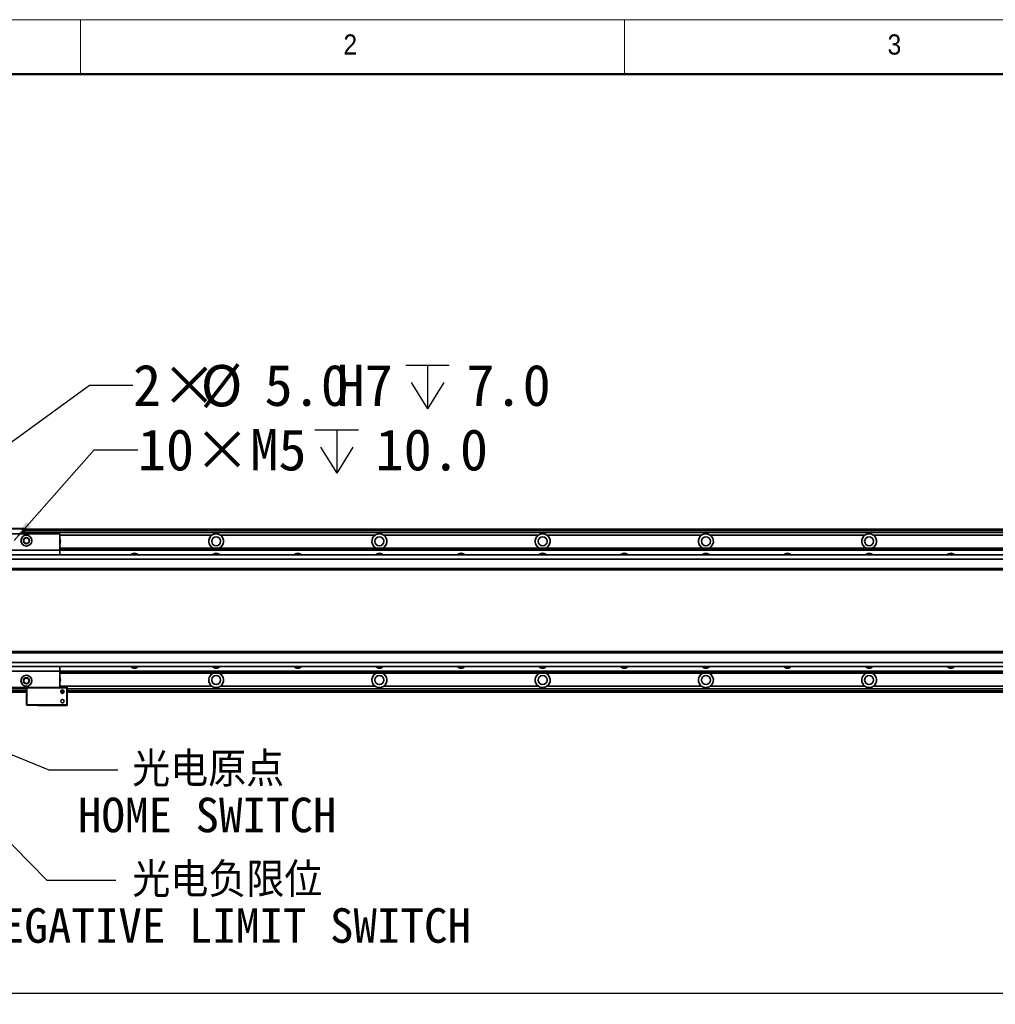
# Model space of a CAD drawing. Header units: millimetres. Extents: x 40 to 3320, y 40 to 2336.
# Tile 4 of 11: x 435 to 1153, y 1612 to 2336. Entities that reach past the tile are written whole.
import ezdxf

# ---------------------------------------------------------------- set-up
doc = ezdxf.new("R2010")
doc.units = ezdxf.units.MM
doc.header["$LTSCALE"] = 8
doc.layers.add('黑色实线', color=7, linetype='Continuous')
doc.styles.add('SLDTEXTSTYLE1', font='Gothic.ttf', dxfattribs={"width": 0.913})
doc.styles.add('SLDTEXTSTYLE8', font='txt')
doc.styles.add('SLDTEXTSTYLE9', font='txt', dxfattribs={"bigfont": 'bigfont'})
doc.dimstyles.new('SLDDIMSTYLE2', dxfattribs={"dimtxt": 0.18, "dimasz": 16, "dimexe": 0, "dimexo": 0.0625, "dimgap": 0, "dimtad": 0, "dimtih": 1, "dimtoh": 1, "dimdec": 0, "dimrnd": 1e-09, "dimzin": 0, "dimdsep": 46, "dimtxsty": 'Standard', "dimsah": 1, "dimcen": 0.09, "dimadec": 0, "dimazin": 0, "dimtfac": 16, "dimtdec": 0, "dimtofl": 0, "dimtmove": 0, "dimatfit": 3, "dimfxl": 0, "dimfrac": 2, "dimtolj": 1, "dimtzin": 0, "dimarcsym": 0})
doc.dimstyles.new('SLDDIMSTYLE3', dxfattribs={"dimtxt": 30.4, "dimasz": 16, "dimexe": 0, "dimexo": 0.0625, "dimgap": 7.6, "dimtad": 0, "dimtih": 1, "dimtoh": 1, "dimdec": 1, "dimrnd": 1e-09, "dimzin": 4, "dimdsep": 46, "dimtxsty": 'SLDTEXTSTYLE8', "dimsah": 1, "dimcen": 0, "dimadec": 0, "dimazin": 1, "dimtfac": 1, "dimtdec": 1, "dimtofl": 0, "dimtmove": 0, "dimatfit": 3, "dimfxl": 0, "dimfrac": 2, "dimtolj": 1, "dimtzin": 12, "dimarcsym": 0})
doc.dimstyles.new('SLDDIMSTYLE4', dxfattribs={"dimtxt": 30.4, "dimasz": 16, "dimexe": 0, "dimexo": 0.0625, "dimgap": 7.6, "dimtad": 0, "dimtih": 1, "dimtoh": 1, "dimdec": 1, "dimrnd": 1e-09, "dimzin": 12, "dimdsep": 46, "dimtxsty": 'SLDTEXTSTYLE8', "dimsah": 1, "dimcen": 0, "dimadec": 0, "dimazin": 3, "dimtfac": 1, "dimtdec": 1, "dimtofl": 0, "dimtmove": 0, "dimatfit": 3, "dimfxl": 0, "dimfrac": 2, "dimtolj": 1, "dimtzin": 12, "dimarcsym": 0})
doc.dimstyles.new('SLDDIMSTYLE5', dxfattribs={"dimtxt": 30.4, "dimasz": 16, "dimexe": 0, "dimexo": 0.0625, "dimgap": 7.6, "dimtad": 2, "dimdec": 1, "dimrnd": 1e-09, "dimzin": 4, "dimdsep": 46, "dimtxsty": 'SLDTEXTSTYLE8', "dimsah": 1, "dimcen": 0.09, "dimadec": 0, "dimazin": 1, "dimtfac": 1, "dimtdec": 1, "dimtofl": 0, "dimtmove": 0, "dimatfit": 3, "dimfxl": 0, "dimfrac": 2, "dimtolj": 1, "dimtzin": 12, "dimarcsym": 0})

# ---------------------------------------------------------------- blocks, each defined once
blk = doc.blocks.new('SW_SYMBOL_HOLE_DEPTH')
at = {"layer": '黑色实线', "color": 0}
for p, q in [((0, 7000), (6400, 7000)), ((3200, 7000), (3200, 600)), ((800, 4440), (3200, 600)), ((5600, 4440), (3200, 600))]:
    blk.add_line(p, q, dxfattribs=at)
blk = doc.blocks.new('_D_18')
at = {"layer": '黑色实线'}
for p, q in [((431.19, 1953.11), (490.17, 2019.75)), ((490.17, 2019.75), (522.17, 2019.75))]:
    blk.add_line(p, q, dxfattribs=at)
blk.add_solid([(431.19, 1953.11), (443.59, 1963.5), (440, 1966.68)], dxfattribs=at)
at = {"layer": '黑色实线', "xscale": 0.004985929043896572, "yscale": 0.004985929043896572, "zscale": 0.004985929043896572}
blk.add_blockref('SW_SYMBOL_HOLE_DEPTH', (652.43, 1999.62), dxfattribs=at)
at = {"layer": '黑色实线', "char_height": 30.4, "attachment_point": 1, "style": 'SLDTEXTSTYLE8'}
for s, insert in [('10×M5', (522.17, 2035.06)), ('10.0', (696.92, 2035.06))]:
    blk.add_mtext(s, dxfattribs=dict(at, insert=insert))
blk = doc.blocks.new('_D_19')
at = {"layer": '黑色实线'}
for p, q in [((329.32, 1953), (486.66, 2067.3)), ((486.66, 2067.3), (518.66, 2067.3))]:
    blk.add_line(p, q, dxfattribs=at)
blk.add_solid([(329.32, 1953), (343.68, 1960.47), (340.86, 1964.35)], dxfattribs=at)
at = {"layer": '黑色实线', "xscale": 0.004985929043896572, "yscale": 0.004985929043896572, "zscale": 0.004985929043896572}
blk.add_blockref('SW_SYMBOL_HOLE_DEPTH', (719.23, 2047.05), dxfattribs=at)
at = {"layer": '黑色实线', "char_height": 30.4, "attachment_point": 1, "style": 'SLDTEXTSTYLE8'}
for s, insert in [('2×', (518.66, 2082.49)), ('%%c', (568.39, 2082.19)), ('5.0', (615.36, 2082.49)), ('H7', (668.31, 2082.49)), ('7.0', (763.73, 2082.49))]:
    blk.add_mtext(s, dxfattribs=dict(at, insert=insert))
blk = doc.blocks.new('_D_20')
at = {"layer": '黑色实线'}
for p, q in [((2259.8, 1768.8), (2259.8, 1612.17)), ((339.8, 1764.95), (339.8, 1612.17)), ((2259.8, 1620.17), (339.8, 1620.17))]:
    blk.add_line(p, q, dxfattribs=at)
for points in [[(339.8, 1620.17), (355.8, 1617.77), (355.8, 1622.57)], [(2259.8, 1620.17), (2243.8, 1622.57), (2243.8, 1617.77)]]:
    blk.add_solid(points, dxfattribs=at)
at = {"layer": '黑色实线', "insert": (1237.87, 1660.06), "char_height": 30.4, "attachment_point": 1, "style": 'SLDTEXTSTYLE8'}
blk.add_mtext('1920.0', dxfattribs=at)
blk = doc.blocks.new('SW_NOTE_7')
at = {"layer": '黑色实线', "color": 0, "char_height": 25.4, "attachment_point": 2}
for s, insert, style in [('光电原点', (66.3, 13.1), 'SLDTEXTSTYLE9'), ('HOME SWITCH', (65.62, -20.49), 'SLDTEXTSTYLE8')]:
    blk.add_mtext(s, dxfattribs=dict(at, insert=insert, style=style))
blk = doc.blocks.new('SW_NOTE_8')
at = {"layer": '黑色实线', "color": 0, "char_height": 25.4, "attachment_point": 2}
for s, insert, style in [('光电负限位', (82.04, 12.93), 'SLDTEXTSTYLE9'), ('NEGATIVE LIMIT SWITCH', (79.67, -20.66), 'SLDTEXTSTYLE8')]:
    blk.add_mtext(s, dxfattribs=dict(at, insert=insert, style=style))

msp = doc.modelspace()

# ---------------------------------------------------------------- linework, layer by layer
at = {"color": 7, "linetype": 'Continuous', "lineweight": 18}
for p, q in [((3320, 2336), (40, 2336)), ((480, 2296), (480, 2336)), ((880, 2336), (880, 2296)), ((80, 2296), (3280, 2296))]:
    msp.add_line(p, q, dxfattribs=at)
at = {"color": 7, "linetype": 'Continuous', "lineweight": 50}
msp.add_line((3280, 2296), (80, 2296), dxfattribs=at)
at = {"color": 7, "linetype": 'Continuous', "lineweight": 35}
for p, q in [((437.8, 1961.73), (415.8, 1961.73)), ((415.93, 1962.03), (437.68, 1962.03)), ((437.68, 1962.03), (438.5, 1962.03)), ((437.8, 1961.73), (437.68, 1962.03)), ((437.8, 1958.03), (437.8, 1961.73)), ((438.8, 1961.73), (437.8, 1961.73)), ((438.5, 1962.03), (438.8, 1961.73)), ((438.8, 1961.73), (438.8, 1958.03)), ((464.8, 1958.03), (214.8, 1958.03)), ((2160.8, 1961.53), (438.8, 1961.53)), ((438.8, 1961.33), (2160.8, 1961.33)), ((438.8, 1961.13), (2160.8, 1961.13)), ((2160.8, 1961.03), (438.8, 1961.03)), ((2160.8, 1959.03), (438.8, 1959.03)), ((464.8, 1958.03), (464.8, 1946.03)), ((696.63, 1957.03), (582.97, 1957.03)), ((816.63, 1957.03), (702.97, 1957.03)), ((936.63, 1957.03), (822.97, 1957.03)), ((1056.63, 1957.03), (942.97, 1957.03)), ((1176.63, 1957.03), (1062.97, 1957.03)), ((464.8, 1947.53), (2134.8, 1947.53)), ((464.8, 1947.24), (2134.8, 1947.24)), ((2405.3, 1942.53), (194.3, 1942.53)), ((464.8, 1946.03), (214.8, 1946.03)), ((464.8, 1946.34), (2134.8, 1946.34)), ((464.8, 1946.04), (2134.8, 1946.04)), ((464.8, 1946.03), (464.8, 1942.53)), ((2405.3, 1939.53), (194.3, 1939.53)), ((2405.3, 1932.53), (194.3, 1932.53)), ((194.3, 1931.53), (2405.3, 1931.53)), ((2405.3, 1871.53), (194.3, 1871.53)), ((2405.3, 1870.53), (194.3, 1870.53)), ((2405.3, 1863.53), (194.3, 1863.53)), ((2405.3, 1860.53), (194.3, 1860.53)), ((464.8, 1860.53), (464.8, 1857.03)), ((464.8, 1857.03), (214.8, 1857.03)), ((464.8, 1857.03), (464.8, 1845.03)), ((464.8, 1857.02), (2134.8, 1857.02)), ((464.8, 1856.73), (2134.8, 1856.73)), ((464.8, 1855.83), (2134.8, 1855.83)), ((464.8, 1855.54), (2134.8, 1855.54)), ((696.63, 1846.04), (582.97, 1846.04)), ((816.63, 1846.04), (702.97, 1846.04)), ((936.63, 1846.04), (822.97, 1846.04)), ((1056.63, 1846.04), (942.97, 1846.04)), ((1176.63, 1846.04), (1062.97, 1846.04)), ((464.8, 1845.03), (214.8, 1845.03)), ((440.3, 1844.04), (349.8, 1844.04)), ((440.3, 1841.53), (349.8, 1841.53)), ((440.6, 1845.03), (440.3, 1844.73)), ((440.6, 1844.73), (440.3, 1844.73)), ((440.3, 1832.33), (440.3, 1844.73)), ((440.6, 1844.73), (440.73, 1845.03)), ((440.6, 1844.73), (440.6, 1832.33)), ((470, 1844.73), (440.6, 1844.73)), ((464.8, 1845.33), (470.3, 1845.33)), ((464.8, 1845.03), (469.88, 1845.03)), ((467.95, 1841.53), (465.66, 1841.53)), ((470, 1844.73), (469.88, 1845.03)), ((469.88, 1845.03), (470, 1845.03)), ((470.3, 1844.73), (470, 1845.03)), ((470, 1832.33), (470, 1844.73)), ((470.3, 1844.73), (470, 1844.73)), ((470.3, 1844.73), (470.3, 1845.33)), ((470.3, 1844.73), (470.3, 1832.33)), ((2131.3, 1844.04), (470.3, 1844.04)), ((2131.3, 1841.53), (470.3, 1841.53)), ((440.3, 1832.33), (440.6, 1832.33)), ((440.6, 1832.03), (440.3, 1832.33)), ((440.6, 1832.33), (470, 1832.33)), ((440.6, 1832.33), (440.73, 1832.03)), ((440.73, 1832.03), (440.6, 1832.03)), ((469.88, 1832.03), (440.73, 1832.03)), ((448.8, 1831.73), (448.8, 1832.03)), ((448.8, 1831.73), (470.3, 1831.73)), ((470, 1832.33), (469.88, 1832.03)), ((470, 1832.03), (469.88, 1832.03)), ((470, 1832.33), (470.3, 1832.33)), ((470.3, 1832.33), (470, 1832.03)), ((470.3, 1831.73), (470.3, 1832.33))]:
    msp.add_line(p, q, dxfattribs=at)
at = {"color": 8, "linetype": 'Continuous', "lineweight": 35}
for p, q in [((2160.8, 1960.53), (438.8, 1960.53)), ((576.63, 1957.03), (464.8, 1957.03)), ((576.63, 1846.04), (464.8, 1846.04)), ((440.3, 1842.53), (349.8, 1842.53)), ((467.95, 1842.53), (465.66, 1842.53)), ((2131.3, 1842.53), (470.3, 1842.53))]:
    msp.add_line(p, q, dxfattribs=at)
at = {"color": 7, "linetype": 'Continuous', "lineweight": 35}
for centre, radius in [((440.3, 1953.04), 4), ((440.3, 1953.04), 2.25), ((440.3, 1953.04), 2), ((579.8, 1952.53), 3.3), ((699.8, 1952.53), 3.3), ((819.8, 1952.53), 3.3), ((939.8, 1952.53), 3.3), ((1059.8, 1952.53), 3.3), ((440.3, 1850.03), 4), ((579.8, 1850.53), 3.3), ((699.8, 1850.53), 3.3), ((819.8, 1850.53), 3.3), ((939.8, 1850.53), 3.3), ((1059.8, 1850.53), 3.3), ((440.3, 1850.03), 2.25), ((440.3, 1850.03), 2), ((466.8, 1842.03), 1.25), ((466.8, 1835.03), 1.25)]:
    msp.add_circle(centre, radius, dxfattribs=at)
for centre, radius, start, end in [((459.8, 1952.53), 5.5, 335.38002, 24.61998), ((579.8, 1952.53), 5.5, 125.18979, 245.50882), ((579.8, 1952.53), 5.5, 294.49118, 54.81021), ((699.8, 1952.53), 5.5, 125.18979, 245.50882), ((699.8, 1952.53), 5.5, 294.49118, 54.81021), ((819.8, 1952.53), 5.5, 125.18979, 245.50882), ((819.8, 1952.53), 5.5, 294.49118, 54.81021), ((939.8, 1952.53), 5.5, 125.18979, 245.50882), ((939.8, 1952.53), 5.5, 294.49118, 54.81021), ((1059.8, 1952.53), 5.5, 125.18979, 245.50882), ((1059.8, 1952.53), 5.5, 294.49118, 54.81021), ((519.8, 1940.03), 3.75, 41.91572, 138.08428), ((579.8, 1940.03), 3.75, 41.91572, 138.08428), ((639.8, 1940.03), 3.75, 41.91572, 138.08428), ((699.8, 1940.03), 3.75, 41.91572, 138.08428), ((759.8, 1940.03), 3.75, 41.91572, 138.08428), ((819.8, 1940.03), 3.75, 41.91572, 138.08428), ((879.8, 1940.03), 3.75, 41.91572, 138.08428), ((939.8, 1940.03), 3.75, 41.91572, 138.08428), ((999.8, 1940.03), 3.75, 41.91572, 138.08428), ((1059.8, 1940.03), 3.75, 41.91572, 138.08428), ((1119.8, 1940.03), 3.75, 41.91572, 138.08428), ((519.8, 1863.04), 3.75, 221.91572, 318.08428), ((579.8, 1863.04), 3.75, 221.91572, 318.08428), ((639.8, 1863.04), 3.75, 221.91572, 318.08428), ((699.8, 1863.04), 3.75, 221.91572, 318.08428), ((759.8, 1863.04), 3.75, 221.91572, 318.08428), ((819.8, 1863.04), 3.75, 221.91572, 318.08428), ((879.8, 1863.04), 3.75, 221.91572, 318.08428), ((939.8, 1863.04), 3.75, 221.91572, 318.08428), ((999.8, 1863.04), 3.75, 221.91572, 318.08428), ((1059.8, 1863.04), 3.75, 221.91572, 318.08428), ((1119.8, 1863.04), 3.75, 221.91572, 318.08428), ((579.8, 1850.53), 5.5, 114.49118, 234.81021), ((579.8, 1850.53), 5.5, 305.18979, 65.50882), ((699.8, 1850.53), 5.5, 114.49118, 234.81021), ((699.8, 1850.53), 5.5, 305.18979, 65.50882), ((819.8, 1850.53), 5.5, 114.49118, 234.81021), ((819.8, 1850.53), 5.5, 305.18979, 65.50882), ((939.8, 1850.53), 5.5, 114.49118, 234.81021), ((939.8, 1850.53), 5.5, 305.18979, 65.50882), ((1059.8, 1850.53), 5.5, 114.49118, 234.81021), ((1059.8, 1850.53), 5.5, 305.18979, 65.50882), ((459.8, 1850.53), 5.5, 335.38002, 24.61998)]:
    msp.add_arc(centre, radius, start, end, dxfattribs=at)
for points, knots in [([(582.97, 1957.03), (582.51, 1957.3), (581.56, 1957.85), (579.88, 1958.11), (578.14, 1957.9), (577.13, 1957.32), (576.63, 1957.03)], [0, 0, 0, 0, 0.235688, 0.486469, 0.744849, 1, 1, 1, 1]), ([(702.97, 1957.03), (702.51, 1957.3), (701.56, 1957.85), (699.88, 1958.11), (698.14, 1957.9), (697.13, 1957.32), (696.63, 1957.03)], [0, 0, 0, 0, 0.235688, 0.486469, 0.744849, 1, 1, 1, 1]), ([(822.97, 1957.03), (822.51, 1957.3), (821.56, 1957.85), (819.88, 1958.11), (818.14, 1957.9), (817.13, 1957.32), (816.63, 1957.03)], [0, 0, 0, 0, 0.235688, 0.486469, 0.744849, 1, 1, 1, 1]), ([(942.97, 1957.03), (942.51, 1957.3), (941.56, 1957.85), (939.88, 1958.11), (938.14, 1957.9), (937.13, 1957.32), (936.63, 1957.03)], [0, 0, 0, 0, 0.235694, 0.486464, 0.744851, 1, 1, 1, 1]), ([(1062.97, 1957.03), (1062.51, 1957.3), (1061.56, 1957.85), (1059.88, 1958.11), (1058.14, 1957.9), (1057.13, 1957.32), (1056.63, 1957.03)], [0, 0, 0, 0, 0.235694, 0.486464, 0.744851, 1, 1, 1, 1]), ([(576.63, 1846.04), (577.09, 1845.77), (578.04, 1845.21), (579.72, 1844.95), (581.47, 1845.17), (582.47, 1845.75), (582.97, 1846.04)], [0, 0, 0, 0, 0.235688, 0.486469, 0.744849, 1, 1, 1, 1]), ([(696.63, 1846.04), (697.09, 1845.77), (698.04, 1845.21), (699.72, 1844.95), (701.47, 1845.17), (702.47, 1845.75), (702.97, 1846.04)], [0, 0, 0, 0, 0.235688, 0.486469, 0.744849, 1, 1, 1, 1]), ([(816.63, 1846.04), (817.09, 1845.77), (818.04, 1845.21), (819.72, 1844.95), (821.47, 1845.17), (822.47, 1845.75), (822.97, 1846.04)], [0, 0, 0, 0, 0.235688, 0.486469, 0.744849, 1, 1, 1, 1]), ([(936.63, 1846.04), (937.09, 1845.77), (938.04, 1845.21), (939.72, 1844.95), (941.47, 1845.17), (942.47, 1845.75), (942.97, 1846.04)], [0, 0, 0, 0, 0.235694, 0.486481, 0.744851, 1, 1, 1, 1]), ([(1056.63, 1846.04), (1057.09, 1845.77), (1058.04, 1845.21), (1059.72, 1844.95), (1061.47, 1845.17), (1062.47, 1845.75), (1062.97, 1846.04)], [0, 0, 0, 0, 0.235694, 0.486464, 0.744851, 1, 1, 1, 1])]:
    msp.add_open_spline(points, degree=3, knots=knots, dxfattribs=at)

# ---------------------------------------------------------------- block references
at = {"layer": '黑色实线', "color": 7}
for name, p in [('SW_NOTE_7', (507.63, 1784.55)), ('SW_NOTE_8', (506.01, 1703.45))]:
    msp.add_blockref(name, p, dxfattribs=at)

# ---------------------------------------------------------------- texts
at = {"color": 7, "linetype": 'Continuous', "lineweight": 0, "char_height": 14.82, "attachment_point": 1, "style": 'SLDTEXTSTYLE1'}
for s, insert in [('2', (673.33, 2325.17)), ('3', (1073.33, 2325.17))]:
    msp.add_mtext(s, dxfattribs=dict(at, insert=insert))

# ---------------------------------------------------------------- dimensions: what is measured, and where the dimension line sits
at = {"layer": '黑色实线'}
dim = msp.add_diameter_dim_2p(p1=(325.28, 1950.06), p2=(329.32, 1953), text='2×<>H7{\\fGDT;x}7.0', dimstyle='SLDDIMSTYLE3', dxfattribs=at)
dim.commit()
dim.dimension.update_dxf_attribs({"geometry": '_D_19', "text_midpoint": (667.66, 2067.3), "dimtype": 163})
dim = msp.add_diameter_dim_2p(p1=(428.41, 1949.96), p2=(431.19, 1953.11), text='10×M5{\\fGDT;x}10.0', dimstyle='SLDDIMSTYLE4', override={"dimpost": '<>'}, dxfattribs=at)
dim.commit()
dim.dimension.update_dxf_attribs({"geometry": '_D_18', "text_midpoint": (647, 2019.75), "dimtype": 163})
dim = msp.add_linear_dim(base=(339.8, 1620.17), p1=(2259.8, 1778.96), p2=(339.8, 1775.11), dimstyle='SLDDIMSTYLE5', dxfattribs=at)
dim.commit()
dim.dimension.update_dxf_attribs({"geometry": '_D_20', "text_midpoint": (1297.28, 1620.17), "dimtype": 160})

# ---------------------------------------------------------------- leaders
at = {"layer": '黑色实线', "color": 7}
for points in [[(332.8, 1828.03), (455.21, 1703.45), (506.01, 1703.45)], [(353.75, 1826.68), (456.83, 1784.55), (507.63, 1784.55)]]:
    msp.add_leader(points, dimstyle='SLDDIMSTYLE2', dxfattribs=at)

doc.saveas('drawing.dxf')
